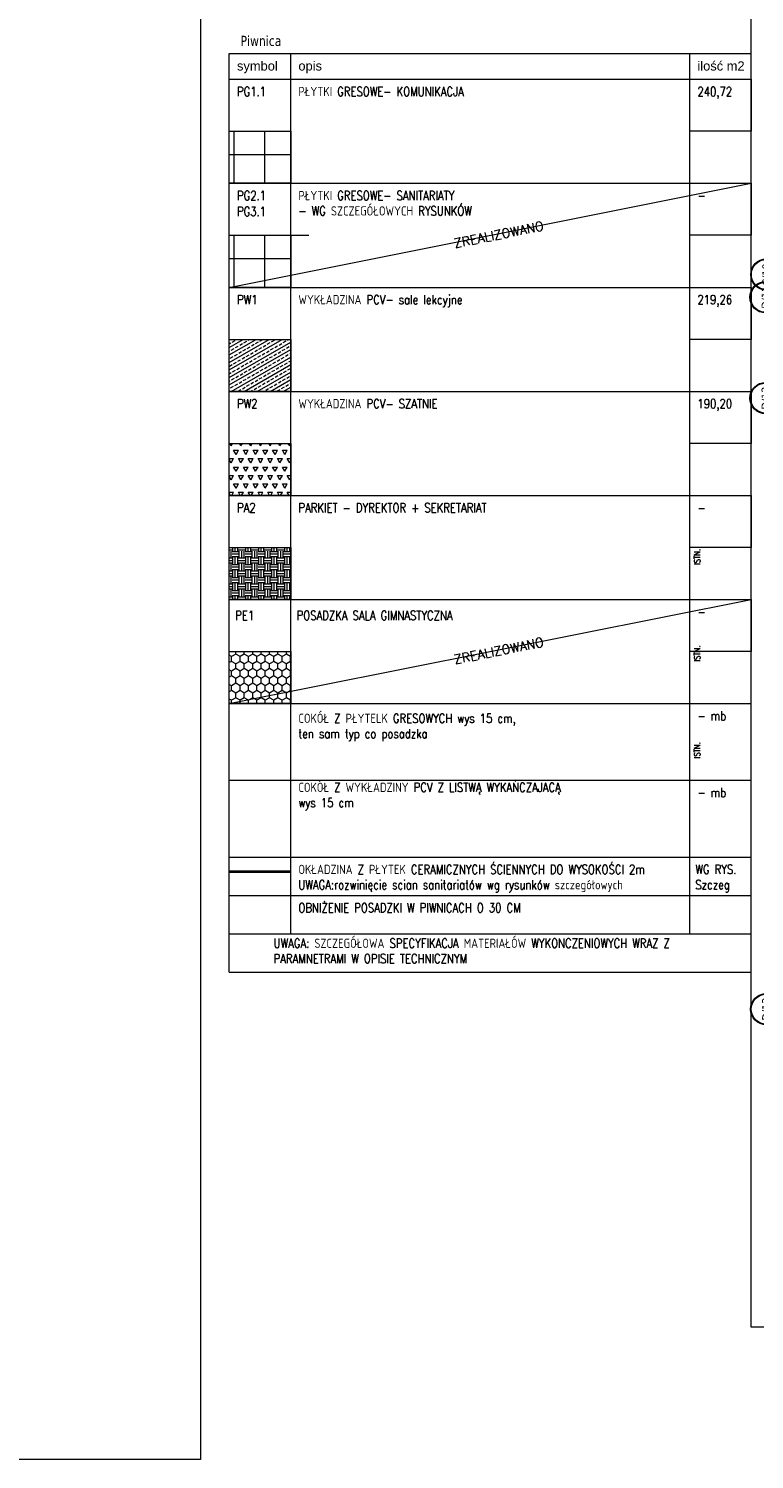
# Model space of a CAD drawing. Header units: millimetres. Extents: x 28291 to 177760, y -399809 to -170937.
# Tile 84 of 256: x 47153 to 48572, y -200343 to -197546. Entities that reach past the tile are written whole.
import ezdxf
from ezdxf.enums import TextEntityAlignment as Align

# ---------------------------------------------------------------- set-up
doc = ezdxf.new("R2010")
doc.units = ezdxf.units.MM
doc.linetypes.add('HIDDEN', pattern=[9.525, 6.35, -3.175])
doc.layers.get('0').update_dxf_attribs({"lineweight": 0})
for name, color, linetype, lineweight in [('!! 0_ Istn-sciany', 3, 'Continuous', 30), ('!! 0_ Opis', 8, 'Continuous', 13), ('!! 2_LEGENDA', 250, 'Continuous', 13), ('!! 2_posadzki gres 2 - komu', 200, 'Continuous', 9), ('!! 2_posadzki gres sanit 2', 244, 'Continuous', 9), ('!! 2_posadzki parkiet', 91, 'Continuous', 9), ('!! 2_posadzki winyle 1', 31, 'Continuous', 9), ('!! 2_posadzki winyle 2', 43, 'Continuous', 9), ('!! 2_posadzki żywice 2', 150, 'Continuous', 9), ('0-osie-tx', 66, 'Continuous', 9)]:
    doc.layers.add(name, color=color, linetype=linetype, lineweight=lineweight)
doc.layers.add('!! 0_ramki', color=66, linetype='Continuous', lineweight=9, plot=False)
doc.styles.add('ARCHETYP', font='romans.shx', dxfattribs={"height": 15})
doc.styles.add('ARIAL', font='tahoma.ttf')
doc.styles.get("Standard").update_dxf_attribs({"font": 'arial.ttf', "height": 25})
doc.styles.add('TAHOMA', font='tahoma.ttf')
doc.styles.add('TXT', font='simplex.shx')

# ---------------------------------------------------------------- blocks, each defined once
blk = doc.blocks.new('*U80')
h = blk.add_hatch(color=256)
edge = h.paths.add_edge_path()
edge.add_arc((0, 0), 30.6, 0, 360)
edge = h.paths.add_edge_path(flags=17)
edge.add_arc((0, 0), 29.4, 0, 360)
for radius in [30.6, 29.4]:
    blk.add_circle((0, 0), radius)
at = {"style": 'TAHOMA', "flags": 8}
blk.add_attdef('ANSICHTSNUMMER', text='', height=16, dxfattribs=at).set_placement((0, 0), align=Align.MIDDLE_CENTER)
blk = doc.blocks.new('BLOK OSI')
at = {"layer": '0-osie-tx'}
ref = blk.add_blockref('*U80', (48595.21615, -198090.0883), dxfattribs=dict(at, rotation=270))
ref.add_attrib('ANSICHTSNUMMER', 'C/10', dxfattribs={"layer": '0', "height": 16, "rotation": 90, "style": 'TAHOMA', "flags": 8}).set_placement((48595.21615, -198090.0883), align=Align.MIDDLE_CENTER)
ref = blk.add_blockref('*U80', (48593.70568, -198134.5883), dxfattribs=dict(at, rotation=270))
ref.add_attrib('ANSICHTSNUMMER', 'D/11', dxfattribs={"layer": '0', "height": 16, "rotation": 90, "style": 'TAHOMA', "flags": 8}).set_placement((48593.70568, -198134.5883), align=Align.MIDDLE_CENTER)
ref = blk.add_blockref('*U80', (48593.70568, -198331.5883), dxfattribs=dict(at, rotation=270))
ref.add_attrib('ANSICHTSNUMMER', 'D/12', dxfattribs={"layer": '0', "height": 16, "rotation": 90, "style": 'TAHOMA', "flags": 8}).set_placement((48593.70568, -198331.5883), align=Align.MIDDLE_CENTER)
ref = blk.add_blockref('*U80', (48594.90568, -199526.0883), dxfattribs=dict(at, rotation=270))
ref.add_attrib('ANSICHTSNUMMER', 'D/13', dxfattribs={"layer": '0', "height": 16, "rotation": 90, "style": 'TAHOMA', "flags": 8}).set_placement((48594.90568, -199526.0883), align=Align.MIDDLE_CENTER)

msp = doc.modelspace()

# ---------------------------------------------------------------- hatches: boundary and pattern name
at = {"layer": '!! 2_posadzki gres 2 - komu', "linetype": 'Continuous'}
h = msp.add_hatch(dxfattribs=at)
h.set_pattern_fill('_USER', color=256, scale=60, double=1, pattern_type=0)
h.set_pattern_definition([(360, (19355.08, -226292.66), (4e-15, 60), []), (90, (19355.08, -226292.66), (-60, 7e-15), [])])
h.paths.add_polyline_path([(47545.42916, -197747.04128), (47665.42916, -197747.04128), (47665.42916, -197848.74344), (47545.42916, -197848.74344)])
edge = h.paths.add_edge_path(flags=17)
edge.add_line((47545.42916, -197747.04128), (47665.42916, -197747.04128))
at = {"layer": '!! 2_posadzki gres sanit 2', "ltscale": 0.5}
h = msp.add_hatch(dxfattribs=at)
h.set_pattern_fill('_USER', color=256, scale=60, double=1, pattern_type=0)
h.set_pattern_definition([(360, (19355.08, -226496.06), (4e-15, 60), []), (90, (19355.08, -226496.06), (-60, 7e-15), [])])
h.paths.add_polyline_path([(47545.42916, -197950.4456), (47665.42916, -197950.4456), (47665.42916, -198052.14776), (47545.42916, -198052.14776)])
edge = h.paths.add_edge_path(flags=17)
edge.add_line((47545.42916, -197950.4456), (47665.42916, -197950.4456))
at = {"layer": '!! 2_posadzki parkiet'}
h = msp.add_hatch(dxfattribs=at)
h.set_pattern_fill('EARTH', color=256, scale=2, angle=90, style=0)
h.set_pattern_definition([(90, (19355.079, -225275.637), (-12.7, 12.7), [12.7, -12.7]), (90, (19350.316, -225275.637), (-12.7, 12.7), [12.7, -12.7]), (90, (19345.554, -225275.637), (-12.7, 12.7), [12.7, -12.7]), (180, (19343.966, -225274.05), (-12.7, -12.7), [12.7, -12.7]), (180, (19343.966, -225269.287), (-12.7, -12.7), [12.7, -12.7]), (180, (19343.966, -225264.524), (-12.7, -12.7), [12.7, -12.7])])
h.paths.add_polyline_path([(47545.42916, -198560.65856), (47665.42916, -198560.65856), (47665.42916, -198662.36072), (47545.42916, -198662.36072)])
edge = h.paths.add_edge_path(flags=17)
edge.add_line((47545.42916, -198560.65856), (47665.42916, -198560.65856))
at = {"layer": '!! 2_posadzki winyle 1'}
h = msp.add_hatch(dxfattribs=at)
h.set_pattern_fill('TRIANG', color=256, scale=2, style=0)
h.set_pattern_definition([(60, (19355.079, -225682.446), (-9.525, 16.497784), [9.525, -9.525]), (120, (19355.079, -225682.446), (-19.05, 1e-08), [9.525, -9.525]), (360, (19350.316, -225674.197), (9.525, 16.497784), [9.525, -9.525])])
h.paths.add_polyline_path([(47545.42916, -198357.25424), (47665.42916, -198357.25424), (47665.42916, -198458.9564), (47545.42916, -198458.9564)])
edge = h.paths.add_edge_path(flags=17)
edge.add_line((47545.42916, -198357.25424), (47665.42916, -198357.25424))
at = {"layer": '!! 2_posadzki winyle 2'}
h = msp.add_hatch(dxfattribs=at)
h.set_pattern_fill('BRASS', color=256, scale=2, angle=30, style=0)
h.set_pattern_definition([(30, (40446.063, -205436.042), (-6.35, 10.998523), []), (30, (40442.888, -205430.543), (-6.35, 10.998523), [6.35, -3.175])])
h.paths.add_polyline_path([(47545.42916, -198153.84992), (47665.42916, -198153.84992), (47665.42916, -198255.55208), (47545.42916, -198255.55208)])
edge = h.paths.add_edge_path(flags=17)
edge.add_line((47545.42916, -198153.84992), (47665.42916, -198153.84992))
at = {"layer": '!! 2_posadzki żywice 2', "ltscale": 0.5}
h = msp.add_hatch(dxfattribs=at)
h.set_pattern_fill('HONEY', color=256, scale=3, angle=90, style=0)
h.set_pattern_definition([(90, (19355.079, -225072.233), (-8.248892, 14.2875), [9.525, -19.05]), (210, (19355.079, -225072.233), (-8.248892, -14.2875), [9.525, -19.05]), (150, (19355.079, -225072.233), (-16.497784, 3e-08), [-19.05, 9.525])])
h.paths.add_polyline_path([(47545.42916, -198764.06288), (47665.42916, -198764.06288), (47665.42916, -198865.76504), (47545.42916, -198865.76504)])
edge = h.paths.add_edge_path(flags=17)
edge.add_line((47545.42916, -198764.06288), (47665.42916, -198764.06288))

# ---------------------------------------------------------------- linework, layer by layer
at = {"layer": '!! 0_ Opis', "color": 74, "linetype": 'HIDDEN', "ltscale": 3, "true_color": 0x4a9400, "const_width": 5}
msp.add_lwpolyline([(47545.42916, -199194.17652), (47665.42916, -199194.17652)], dxfattribs=at)
at = {"layer": '!! 0_ramki'}
for points in [[(45142.29781, -193459.491), (47489.33396, -193459.491), (47489.33396, -200343.15805), (45142.29781, -200343.15805)], [(48565.42916, -197114.84055), (52765.42916, -197114.84055), (52765.42916, -200084.84055), (48565.42916, -200084.84055)]]:
    msp.add_lwpolyline(points, close=True, dxfattribs=at)
at = {"layer": '!! 2_LEGENDA', "ltscale": 100}
for p, q in [((47545.42916, -197595.33912), (48565.42916, -197595.33912)), ((47545.42916, -197645.33912), (48565.42916, -197645.33912)), ((47545.42916, -197848.74344), (48565.42916, -197848.74344)), ((47545.42916, -198052.14776), (48565.42916, -198052.14776)), ((47545.42916, -198255.55208), (48565.42916, -198255.55208)), ((47545.42916, -198458.9564), (48055.42916, -198458.9564)), ((47545.42916, -198458.9564), (48445.42916, -198458.9564)), ((47545.42916, -198662.36072), (48565.42916, -198662.36072)), ((47545.42916, -198865.76504), (48565.42916, -198865.76504)), ((47545.42916, -199015.76504), (48565.42916, -199015.76504)), ((47545.42916, -199015.76504), (48565.42916, -199015.76504)), ((47545.42916, -199165.76504), (48565.42916, -199165.76504)), ((47545.42916, -199165.76504), (48565.42916, -199165.76504)), ((47545.42916, -199240.76504), (48565.42916, -199240.76504)), ((47545.42916, -199240.76504), (48565.42916, -199240.76504)), ((47545.42916, -199315.76504), (48565.42916, -199315.76504)), ((47545.42916, -199315.76504), (48565.42916, -199315.76504)), ((47545.42916, -199390.76504), (48565.42916, -199390.76504))]:
    msp.add_line(p, q, dxfattribs=at)
for points in [[(47545.42916, -199390.76504), (47545.42916, -197595.33912)], [(47665.42916, -199315.76504), (47665.42916, -197595.33912)], [(48445.42916, -199315.76504), (48445.42916, -197595.33912)], [(48565.42916, -199390.76504), (48565.42916, -197595.33912)], [(47545.42916, -197848.74344), (48565.42916, -197848.74344)], [(47545.42916, -198052.14776), (48565.42916, -197848.74344)], [(47545.42916, -198357.25424), (47665.42916, -198357.25424)], [(47545.42916, -198560.65856), (47665.42916, -198560.65856)], [(47545.42916, -198865.76504), (48565.42916, -198662.36072)]]:
    msp.add_lwpolyline(points, dxfattribs=at)
for points in [[(48445.42916, -197645.33912), (48565.42916, -197645.33912), (48565.42916, -197747.04128), (48445.42916, -197747.04128)], [(48445.42916, -197848.74344), (48565.42916, -197848.74344), (48565.42916, -197950.4456), (48445.42916, -197950.4456)], [(48445.42916, -198052.14776), (48565.42916, -198052.14776), (48565.42916, -198153.84992), (48445.42916, -198153.84992)], [(48445.42916, -198255.55208), (48565.42916, -198255.55208), (48565.42916, -198357.25424), (48445.42916, -198357.25424)], [(47545.42916, -198357.25424), (47665.42916, -198357.25424), (47665.42916, -198458.9564), (47545.42916, -198458.9564)], [(48445.42916, -198458.9564), (48565.42916, -198458.9564), (48565.42916, -198560.65856), (48445.42916, -198560.65856)], [(47545.42916, -198560.65856), (47665.42916, -198560.65856), (47665.42916, -198662.36072), (47545.42916, -198662.36072)], [(48445.42916, -198662.36072), (48565.42916, -198662.36072), (48565.42916, -198764.06288), (48445.42916, -198764.06288)]]:
    msp.add_lwpolyline(points, close=True, dxfattribs=at)
at = {"layer": '!! 2_posadzki gres 2 - komu', "linetype": 'Continuous'}
msp.add_lwpolyline([(47545.42916, -197747.04128), (47665.42916, -197747.04128)], dxfattribs=at)
msp.add_lwpolyline([(47545.42916, -197747.04128), (47665.42916, -197747.04128), (47665.42916, -197848.74344), (47545.42916, -197848.74344)], close=True, dxfattribs=at)
at = {"layer": '!! 2_posadzki gres sanit 2', "ltscale": 0.5}
msp.add_lwpolyline([(47545.42916, -197950.4456), (47665.42916, -197950.4456), (47665.42916, -198052.14776), (47545.42916, -198052.14776)], close=True, dxfattribs=at)
msp.add_lwpolyline([(47581.12134, -197950.4456), (47701.12134, -197950.4456)], dxfattribs=at)
at = {"layer": '!! 2_posadzki winyle 2', "ltscale": 100}
msp.add_lwpolyline([(47545.42916, -198153.84992), (47665.42916, -198153.84992)], dxfattribs=at)
msp.add_lwpolyline([(47545.42916, -198153.84992), (47665.42916, -198153.84992), (47665.42916, -198255.55208), (47545.42916, -198255.55208)], close=True, dxfattribs=at)
at = {"layer": '!! 2_posadzki żywice 2', "ltscale": 0.5}
msp.add_lwpolyline([(47545.42916, -198764.06288), (47665.42916, -198764.06288)], dxfattribs=at)
msp.add_lwpolyline([(47545.42916, -198764.06288), (47665.42916, -198764.06288), (47665.42916, -198865.76504), (47545.42916, -198865.76504)], close=True, dxfattribs=at)

# ---------------------------------------------------------------- block references
at = {"layer": '!! 0_ Istn-sciany'}
msp.add_blockref('BLOK OSI', (0, 63), dxfattribs=at)

# ---------------------------------------------------------------- texts
at = {"layer": '!! 0_ Opis', "color": 8, "style": 'ARCHETYP', "width": 0.8}
for p in [(48465.84259, -198594.49326), (48465.84259, -198783.49326), (48465.84259, -198972.49326)]:
    msp.add_text('ISTN.', height=12, rotation=90, dxfattribs=at).set_placement(p)
at = {"layer": '!! 2_LEGENDA', "ltscale": 100, "attachment_point": 1, "style": 'ARIAL'}
for s, insert, char_height in [('{\\W0.9; Piwnica}', (47560.42916, -197560.33912), 20), ('{\\fArial|b0|i0|c238|p0;symbol}', (47560.42916, -197610.33912), 18), ('{\\fArial|b0|i0|c238|p0;opis}', (47680.42916, -197610.33912), 18), ('{\\fArial|b0|i0|c238|p0;ilość m2}', (48460.42916, -197610.33912), 18)]:
    msp.add_mtext(s, dxfattribs=dict(at, insert=insert, char_height=char_height))
at = {"layer": '!! 2_LEGENDA', "ltscale": 100, "char_height": 18, "attachment_point": 1}
for s, insert in [('{\\Fromans|c238;\\W0.8;PG1.1}', (47560.42916, -197660.33912)), ('{\\Fromans|c238;\\W0.8;PŁYTKI GRESOWE- SANITARIATY\\P- WG SZCZEGÓŁOWYCH RYSUNKÓW}', (47680.42916, -197863.74344)), ('{\\Fromans|c238;\\W0.8;- }', (48460.42916, -197863.74344)), ('{\\Fromans|c238;\\W0.8;WYKŁADZINA PCV- sale lekcyjne }', (47680.42916, -198067.14776)), ('{\\Fromans|c238;\\W0.8;PW1}', (47560.42916, -198067.14776)), ('{\\Fromans|c238;\\W0.8;219,26}', (48460.42916, -198067.14776)), ('{\\Fromans|c238;\\W0.8;PW2}', (47560.42916, -198270.55208)), ('{\\Fromans|c238;\\W0.8;WYKŁADZINA PCV- SZATNIE}', (47680.42916, -198270.55208)), ('{\\Fromans|c238;\\W0.8;190,20}', (48460.42916, -198270.55208)), ('{\\Fromans|c238;\\W0.8;PA2}', (47560.42916, -198473.9564)), ('{\\Fromans|c238;\\W0.8;-}', (48460.42916, -198473.9564)), ('{\\Fromans|c238;\\W0.8;PE1}', (47557.00926, -198684.46306)), ('{\\Fromans|c238;\\W0.8;POSADZKA SALA GIMNASTYCZNA}', (47677.00926, -198684.46306)), ('{\\Fromans|c238;\\W0.8;-}', (48460.42916, -198677.36072)), ('{\\Fromans|c238;\\W0.8;COKÓŁ Z PŁYTELK GRESOWYCH wys 15 cm,\\Pten sam typ co posadzka}', (47680.42916, -198885.52536)), ('{\\Fromans|c238;\\W0.8;- mb}', (48460.42916, -198880.76504)), ('{\\Fromans|c238;\\W0.8;COKÓŁ Z WYKŁADZINY PCV Z LISTWĄ WYKAŃCZAJACĄ\\Pwys 15 cm}', (47680.42916, -199020.50815)), ('{\\Fromans|c238;\\W0.8;- mb}', (48460.42916, -199030.76504)), ('{\\Fromans|c238;\\W0.8;OKŁADZINA Z PŁYTEK CERAMICZNYCH ŚCIENNYCH DO WYSOKOŚCI 2m\\PUWAGA:rozwinięcie scian sanitariatów wg rysunków szczegółowych}', (47680.42916, -199180.9094)), ('{\\Fromans|c238;\\W0.8;WG RYS.\\PSzczeg}', (48456.40764, -199180.76504)), ('{\\Fromans|c238;\\W0.8;OBNIŻENIE POSADZKI W PIWNICACH O 30 CM}', (47680.42916, -199255.9094)), ('{\\Fromans|c238;\\W0.8;UWAGA: SZCZEGÓŁOWA SPECYFIKACJA MATERIAŁÓW WYKONCZENIOWYCH WRAZ Z \\PPARAMNETRAMI W OPISIE TECHNICZNYM}', (47632.01668, -199325.28389))]:
    msp.add_mtext(s, dxfattribs=dict(at, insert=insert))
for s, insert, width in [('{\\Fromans|c238;\\W0.8;PŁYTKI GRESOWE- KOMUNIKACJA}', (47680.42916, -197660.33912), 413.4857143), ('{\\Fromans|c238;\\W0.8;240,72}', (48460.42916, -197660.33912), 1.1873222), ('{\\Fromans|c238;\\W0.8;PG2.1}', (47560.42916, -197863.74344), 37.7142857), ('{\\Fromans|c238;\\W0.8;PG3.1}', (47560.42916, -197894.78361), 37.7142857), ('{\\Fromans|c238;\\W0.8;PARKIET - DYREKTOR + SEKRETARIAT}', (47680.42916, -198473.9564), 816.3007162)]:
    msp.add_mtext(s, dxfattribs=dict(at, insert=insert, width=width))
at = {"layer": '!! 2_LEGENDA', "ltscale": 100, "char_height": 18, "attachment_point": 1, "rotation": 11.27775508, "style": 'TXT'}
for insert in [(47982.939, -197957.44942), (47982.939, -198771.0667)]:
    msp.add_mtext_dynamic_manual_height_columns('ZREALIZOWANO', width=168.5967289, gutter_width=50, heights=[0], dxfattribs=dict(at, insert=insert))

doc.saveas('drawing.dxf')
